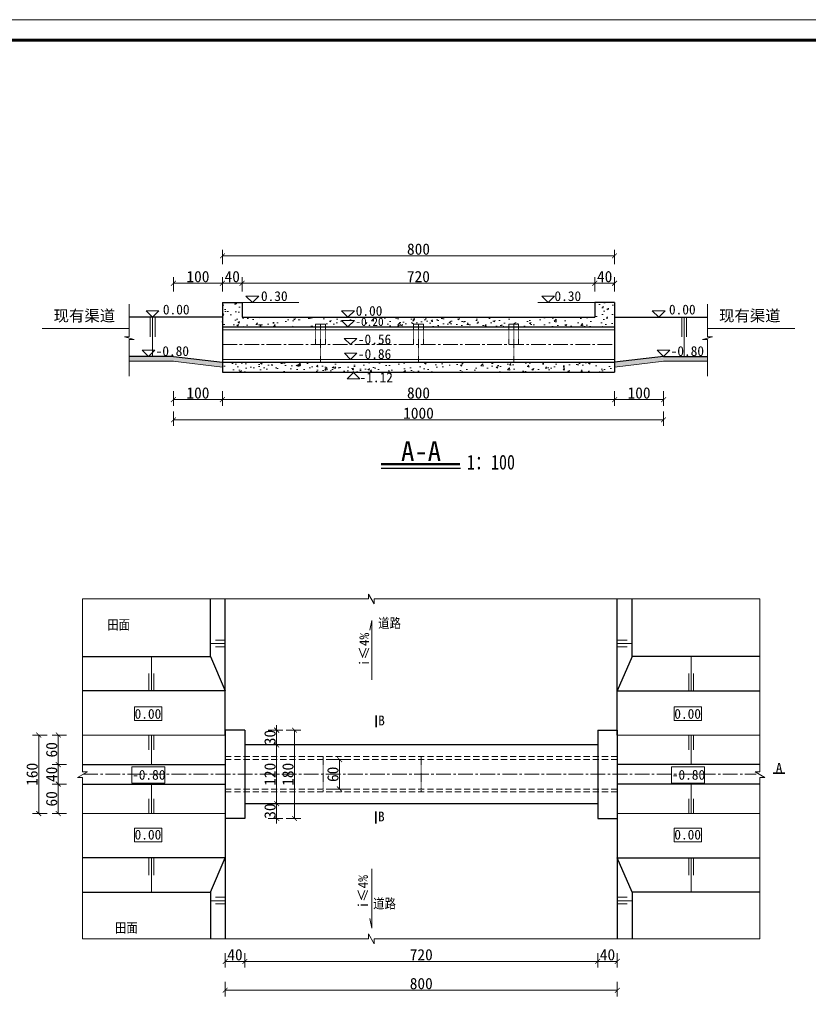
# Model space of a CAD drawing. Extents: x 36231 to 595326, y 3059 to 3871788.
# Tile 31 of 143: x 584240 to 584401, y 3864542 to 3864743. Entities that reach past the tile are written whole.
import ezdxf
from ezdxf.enums import TextEntityAlignment as Align

# ---------------------------------------------------------------- set-up
doc = ezdxf.new("R2010")
doc.units = 0
doc.header["$PDMODE"] = 32
doc.header["$PDSIZE"] = 0.2
doc.linetypes.add('CENTER2', pattern=[1.125, 0.75, -0.125, 0.125, -0.125])
doc.linetypes.add('HIDDEN', pattern=[0.375, 0.25, -0.125])
doc.layers.get('0').update_dxf_attribs({"linetype": 'CONTINUOUS'})
doc.layers.get('Defpoints').update_dxf_attribs({"linetype": 'CONTINUOUS'})
for name, color, linetype, lineweight in [('0.09标注线', 3, 'CONTINUOUS', 9), ('0.13填充', 8, 'CONTINUOUS', 9), ('0.13文字', 3, 'CONTINUOUS', 13), ('0.30粗蓝', 4, 'CONTINUOUS', 30), ('0.3黄粗', 2, 'CONTINUOUS', 30), ('图框１', 5, 'CONTINUOUS', 60), ('文字', 7, 'CONTINUOUS', 15), ('文字层', 7, 'CONTINUOUS', 15), ('粗线', 7, 'CONTINUOUS', 35), ('细实线', 3, 'CONTINUOUS', 20), ('细线', 7, 'CONTINUOUS', 15), ('虚线', 251, 'HIDDEN', 15)]:
    doc.layers.add(name, color=color, linetype=linetype, lineweight=lineweight)
doc.layers.add('尺寸线', color=3, linetype='CONTINUOUS')
doc.styles.add('-仿宋_GB2312', font='仿宋_GB2312_0.ttf')
doc.styles.add('HZTXT', font='仿宋_GB2312_0.ttf', dxfattribs={"width": 0.8, "height": 2.5})
doc.styles.get("Standard").update_dxf_attribs({"font": 'rs.shx', "bigfont": 'hztxt.shx'})
doc.dimstyles.get("Standard").update_dxf_attribs({"dimtxt": 0.18, "dimasz": 0.18, "dimexe": 0.18, "dimexo": 0.0625, "dimgap": 0.09, "dimtad": 0, "dimtih": 1, "dimtoh": 1, "dimdec": 0, "dimlfac": 2, "dimzin": 0, "dimdsep": 46, "dimtxsty": 'Standard', "dimcen": 0.09, "dimadec": 0, "dimazin": 0, "dimtfac": 1, "dimtdec": 0, "dimtofl": 0, "dimtmove": 0, "dimatfit": 3, "dimfxl": 1, "dimtolj": 1, "dimtzin": 0, "dimarcsym": 0})
doc.dimstyles.new('副本 (5) (2) STANDARD', dxfattribs={"dimtxt": 2.3, "dimasz": 1, "dimexe": 1.25, "dimexo": 1.5, "dimgap": 0.2, "dimtad": 1, "dimdec": 0, "dimlfac": 10, "dimzin": 0, "dimdsep": 46, "dimtxsty": '-仿宋_GB2312', "dimblk": 'ARCHTICK', "dimcen": 0.09, "dimadec": 0, "dimazin": 0, "dimtfac": 1, "dimtdec": 0, "dimtix": 1, "dimtmove": 2, "dimatfit": 3, "dimfxl": 1.7, "dimfxlon": 1, "dimtolj": 1, "dimtzin": 0, "dimlwd": 9, "dimlwe": 9, "dimarcsym": 0})
doc.dimstyles.new('工作室标准标注', dxfattribs={"dimtxt": 2.5, "dimasz": 1, "dimexe": 1.2, "dimexo": 1.5, "dimgap": 1, "dimtad": 1, "dimdec": 1, "dimzin": 0, "dimdsep": 46, "dimtxsty": 'HZTXT', "dimblk": 'ARCHTICK', "dimcen": 0.09, "dimadec": 0, "dimazin": 0, "dimtfac": 0.09, "dimtdec": 1, "dimtofl": 0, "dimtmove": 2, "dimatfit": 3, "dimldrblk": 'ARCHTICK', "dimfxl": 3, "dimfxlon": 1, "dimtolj": 1, "dimtzin": 0, "dimarcsym": 0})
pattern_1 = [(50, (573638.0127, 3867785.623), (3.6436934, -0.3187817), [0.381, -4.191]), (355, (573638.0127, 3867785.623), (-0.7048565, 3.8211329), [0.3048, -3.3528]), (100.451, (573638.3164, 3867785.5963), (2.93885, 3.5023338), [0.3238, -3.5618]), (46.1842, (573638.0127, 3867786.639), (5.4215808, -0.8408466), [0.5715, -6.2865]), (96.6356, (573638.4645, 3867786.569), (4.7480847, 4.948511), [0.4857, -5.3427]), (351.184, (573638.013, 3867786.639), (4.748092, 4.9485024), [0.4572, -5.0292]), (21, (573638.5207, 3867786.385), (3.0322976, -2.0453104), [0.381, -4.191]), (326, (573638.5207, 3867786.385), (1.2360406, 3.6837593), [0.3048, -3.3528]), (71.4514, (573638.7734, 3867786.2145), (4.2683298, 1.6384572), [0.3238, -3.5618]), (37.5, (573638.0127, 3867785.6229), (0.06177207, 1.69110078), [0, -3.31216, 0, -3.4036, 0, -3.3655]), (7.5, (573638.0127, 3867785.623), (1.33639325, 2.0036115), [0, -1.94056, 0, -3.23596, 0, -1.2827]), (327.5, (573636.8799, 3867785.6229), (2.7118119, -0.11457488), [0, -1.27, 0, -3.9624, 0, -5.2578]), (317.5, (573636.3719, 3867785.623), (2.96258363, 0.5085298), [0, -1.651, 0, -2.63144, 0, -3.7338])]

# ---------------------------------------------------------------- blocks, each defined once
blk = doc.blocks.new('eesz')
at = {"layer": '图框１', "color": 7, "const_width": 0.467}
blk.add_lwpolyline([(25244.5, -497.6), (25244.5, -1980.6), (27344.5, -1980.6), (27344.5, -497.6)], close=True, dxfattribs=at)
blk.add_lwpolyline([(25244.5, -497.6), (25244.5, -1980.6), (27344.5, -1980.6), (27344.5, -497.6)], close=True, dxfattribs=at)
at = {"layer": '图框１', "color": 5, "const_width": 0.467}
blk.add_lwpolyline([(25244.5, -497.6), (25244.5, -1980.6), (27344.5, -1980.6), (27344.5, -497.6)], close=True, dxfattribs=at)
at = {"layer": '图框１', "color": 7}
blk.add_lwpolyline([(25322.3, -518.3, 3.11, 3.11, 0), (27318.5, -518.3, 2.59, 2.59, 0), (27318.5, -1954.6, 2.59, 2.59, 0), (25322.3, -1954.6, 2.59, 2.59, 0)], format="xyseb", close=True, dxfattribs=at)
blk.add_lwpolyline([(25322.3, -518.3, 3.11, 3.11, 0), (27318.5, -518.3, 2.59, 2.59, 0), (27318.5, -1954.6, 2.59, 2.59, 0), (25322.3, -1954.6, 2.59, 2.59, 0)], format="xyseb", close=True, dxfattribs=at)
at = {"layer": '图框１', "color": 5}
blk.add_lwpolyline([(25322.3, -518.3, 3.11, 3.11, 0), (27318.5, -518.3, 2.59, 2.59, 0), (27318.5, -1954.6, 2.59, 2.59, 0), (25322.3, -1954.6, 2.59, 2.59, 0)], format="xyseb", close=True, dxfattribs=at)
blk = doc.blocks.new('_ARCHTICK')
at = {"color": 0, "linetype": 'ByBlock', "const_width": 0.15}
blk.add_lwpolyline([(-0.5, -0.5), (0.5, 0.5)], dxfattribs=at)
blk = doc.blocks.new('*D638')
at = {"layer": '0.13文字', "color": 0, "lineweight": 9}
for p, q in [((584249.18, 3864597.19), (584246.23, 3864597.19)), ((584247.48, 3864597.19), (584247.48, 3864591.19)), ((584249.18, 3864591.19), (584246.23, 3864591.19))]:
    blk.add_line(p, q, dxfattribs=at)
at = {"layer": 'Defpoints', "color": 0, "lineweight": 13}
for p in [(584252.42, 3864597.19), (584247.48, 3864591.19), (584252.42, 3864591.19)]:
    blk.add_point(p, dxfattribs=at)
at = {"layer": '0.13文字', "color": 0, "lineweight": 9}
for p, rotation in [((584247.48, 3864597.19), 90), ((584247.48, 3864591.19), 270)]:
    blk.add_blockref('_ARCHTICK', p, dxfattribs=dict(at, rotation=rotation))
at = {"layer": '0.13文字', "color": 0, "lineweight": 13, "insert": (584246.13, 3864594.19), "char_height": 2.3, "attachment_point": 5, "rotation": 90, "style": '-仿宋_GB2312'}
blk.add_mtext('\\A1;60', dxfattribs=at)
blk = doc.blocks.new('*D639')
at = {"layer": '0.13文字', "color": 0, "lineweight": 9}
for p, q in [((584249.18, 3864591.19), (584246.23, 3864591.19)), ((584247.48, 3864591.19), (584247.48, 3864587.19)), ((584249.18, 3864587.19), (584246.23, 3864587.19))]:
    blk.add_line(p, q, dxfattribs=at)
at = {"layer": 'Defpoints', "color": 0, "lineweight": 13}
for p in [(584252.42, 3864591.19), (584247.48, 3864587.19), (584252.42, 3864587.19)]:
    blk.add_point(p, dxfattribs=at)
at = {"layer": '0.13文字', "color": 0, "lineweight": 9}
for p, rotation in [((584247.48, 3864591.19), 90), ((584247.48, 3864587.19), 270)]:
    blk.add_blockref('_ARCHTICK', p, dxfattribs=dict(at, rotation=rotation))
at = {"layer": '0.13文字', "color": 0, "lineweight": 13, "insert": (584246.13, 3864589.19), "char_height": 2.3, "attachment_point": 5, "rotation": 90, "style": '-仿宋_GB2312'}
blk.add_mtext('\\A1;40', dxfattribs=at)
blk = doc.blocks.new('*D640')
at = {"layer": '0.13文字', "color": 0, "lineweight": 9}
for p, q in [((584249.18, 3864587.19), (584246.23, 3864587.19)), ((584247.48, 3864587.19), (584247.48, 3864581.19)), ((584249.18, 3864581.19), (584246.23, 3864581.19))]:
    blk.add_line(p, q, dxfattribs=at)
at = {"layer": 'Defpoints', "color": 0, "lineweight": 13}
for p in [(584252.42, 3864587.19), (584247.48, 3864581.19), (584252.42, 3864581.19)]:
    blk.add_point(p, dxfattribs=at)
at = {"layer": '0.13文字', "color": 0, "lineweight": 9}
for p, rotation in [((584247.48, 3864587.19), 90), ((584247.48, 3864581.19), 270)]:
    blk.add_blockref('_ARCHTICK', p, dxfattribs=dict(at, rotation=rotation))
at = {"layer": '0.13文字', "color": 0, "lineweight": 13, "insert": (584246.13, 3864584.19), "char_height": 2.3, "attachment_point": 5, "rotation": 90, "style": '-仿宋_GB2312'}
blk.add_mtext('\\A1;60', dxfattribs=at)
blk = doc.blocks.new('*D641')
at = {"layer": '0.13文字', "color": 0, "lineweight": 9}
for p, q in [((584245.19, 3864597.19), (584242.24, 3864597.19)), ((584243.49, 3864597.19), (584243.49, 3864581.19)), ((584245.19, 3864581.19), (584242.24, 3864581.19))]:
    blk.add_line(p, q, dxfattribs=at)
at = {"layer": 'Defpoints', "color": 0, "lineweight": 13}
for p in [(584252.42, 3864597.19), (584243.49, 3864581.19), (584252.42, 3864581.19)]:
    blk.add_point(p, dxfattribs=at)
at = {"layer": '0.13文字', "color": 0, "lineweight": 9}
for p, rotation in [((584243.49, 3864597.19), 90), ((584243.49, 3864581.19), 270)]:
    blk.add_blockref('_ARCHTICK', p, dxfattribs=dict(at, rotation=rotation))
at = {"layer": '0.13文字', "color": 0, "lineweight": 13, "insert": (584242.14, 3864589.19), "char_height": 2.3, "attachment_point": 5, "rotation": 90, "style": '-仿宋_GB2312'}
blk.add_mtext('\\A1;160', dxfattribs=at)
blk = doc.blocks.new('*D642')
at = {"layer": '0.13文字', "color": 0, "lineweight": 9}
for p, q in [((584303.16, 3864592.19), (584306.11, 3864592.19)), ((584304.86, 3864592.19), (584304.86, 3864586.19)), ((584303.16, 3864586.19), (584306.11, 3864586.19))]:
    blk.add_line(p, q, dxfattribs=at)
at = {"layer": 'Defpoints', "color": 0, "lineweight": 13}
for p in [(584301.53, 3864592.19), (584301.53, 3864586.19), (584304.86, 3864586.19)]:
    blk.add_point(p, dxfattribs=at)
at = {"layer": '0.13文字', "color": 0, "lineweight": 9}
for p, rotation in [((584304.86, 3864592.19), 90), ((584304.86, 3864586.19), 270)]:
    blk.add_blockref('_ARCHTICK', p, dxfattribs=dict(at, rotation=rotation))
at = {"layer": '0.13文字', "color": 0, "lineweight": 13, "insert": (584303.51, 3864589.19), "char_height": 2.3, "attachment_point": 5, "rotation": 90, "style": '-仿宋_GB2312'}
blk.add_mtext('\\A1;60', dxfattribs=at)
blk = doc.blocks.new('*D644')
at = {"layer": '0.13文字', "color": 0, "lineweight": 9}
for p, q in [((584292.03, 3864598.19), (584292.03, 3864599.19)), ((584290.33, 3864598.19), (584293.28, 3864598.19)), ((584292.03, 3864598.19), (584292.03, 3864595.19)), ((584290.33, 3864595.19), (584293.28, 3864595.19)), ((584292.03, 3864595.19), (584292.03, 3864594.19))]:
    blk.add_line(p, q, dxfattribs=at)
at = {"layer": 'Defpoints', "color": 0, "lineweight": 13}
for p in [(584285.53, 3864598.19), (584285.53, 3864595.19), (584292.03, 3864595.19)]:
    blk.add_point(p, dxfattribs=at)
at = {"layer": '0.13文字', "color": 0, "lineweight": 9}
for p, rotation in [((584292.03, 3864598.19), 270), ((584292.03, 3864595.19), 90)]:
    blk.add_blockref('_ARCHTICK', p, dxfattribs=dict(at, rotation=rotation))
at = {"layer": '0.13文字', "color": 0, "lineweight": 13, "insert": (584290.68, 3864596.69), "char_height": 2.3, "attachment_point": 5, "rotation": 90, "style": '-仿宋_GB2312'}
blk.add_mtext('\\A1;30', dxfattribs=at)
blk = doc.blocks.new('*D645')
at = {"layer": '0.13文字', "color": 0, "lineweight": 9}
for p, q in [((584290.33, 3864595.19), (584293.28, 3864595.19)), ((584292.03, 3864595.19), (584292.03, 3864583.19)), ((584290.33, 3864583.19), (584293.28, 3864583.19))]:
    blk.add_line(p, q, dxfattribs=at)
at = {"layer": 'Defpoints', "color": 0, "lineweight": 13}
for p in [(584285.53, 3864595.19), (584281.53, 3864583.19), (584292.03, 3864583.19)]:
    blk.add_point(p, dxfattribs=at)
at = {"layer": '0.13文字', "color": 0, "lineweight": 9}
for p, rotation in [((584292.03, 3864595.19), 90), ((584292.03, 3864583.19), 270)]:
    blk.add_blockref('_ARCHTICK', p, dxfattribs=dict(at, rotation=rotation))
at = {"layer": '0.13文字', "color": 0, "lineweight": 13, "insert": (584290.68, 3864589.19), "char_height": 2.3, "attachment_point": 5, "rotation": 90, "style": '-仿宋_GB2312'}
blk.add_mtext('\\A1;120', dxfattribs=at)
blk = doc.blocks.new('*D646')
at = {"layer": '0.13文字', "color": 0, "lineweight": 9}
for p, q in [((584292.03, 3864583.19), (584292.03, 3864584.19)), ((584290.33, 3864583.19), (584293.28, 3864583.19)), ((584292.03, 3864583.19), (584292.03, 3864580.19)), ((584290.33, 3864580.19), (584293.28, 3864580.19)), ((584292.03, 3864580.19), (584292.03, 3864579.19))]:
    blk.add_line(p, q, dxfattribs=at)
at = {"layer": 'Defpoints', "color": 0, "lineweight": 13}
for p in [(584281.53, 3864583.19), (584281.53, 3864580.19), (584292.03, 3864580.19)]:
    blk.add_point(p, dxfattribs=at)
at = {"layer": '0.13文字', "color": 0, "lineweight": 9}
for p, rotation in [((584292.03, 3864583.19), 270), ((584292.03, 3864580.19), 90)]:
    blk.add_blockref('_ARCHTICK', p, dxfattribs=dict(at, rotation=rotation))
at = {"layer": '0.13文字', "color": 0, "lineweight": 13, "insert": (584290.68, 3864581.69), "char_height": 2.3, "attachment_point": 5, "rotation": 90, "style": '-仿宋_GB2312'}
blk.add_mtext('\\A1;30', dxfattribs=at)
blk = doc.blocks.new('*D629')
at = {"layer": '0.13文字', "color": 0, "lineweight": 9}
for p, q in [((584293.99, 3864598.19), (584296.94, 3864598.19)), ((584295.69, 3864598.19), (584295.69, 3864580.19)), ((584293.99, 3864580.19), (584296.94, 3864580.19))]:
    blk.add_line(p, q, dxfattribs=at)
at = {"layer": 'Defpoints', "color": 0, "lineweight": 13}
for p in [(584285.53, 3864598.19), (584285.53, 3864580.19), (584295.69, 3864580.19)]:
    blk.add_point(p, dxfattribs=at)
at = {"layer": '0.13文字', "color": 0, "lineweight": 9}
for p, rotation in [((584295.69, 3864598.19), 90), ((584295.69, 3864580.19), 270)]:
    blk.add_blockref('_ARCHTICK', p, dxfattribs=dict(at, rotation=rotation))
at = {"layer": '0.13文字', "color": 0, "lineweight": 13, "insert": (584294.34, 3864589.19), "char_height": 2.3, "attachment_point": 5, "rotation": 90, "style": '-仿宋_GB2312'}
blk.add_mtext('\\A1;180', dxfattribs=at)
blk = doc.blocks.new('*D1596')
at = {"layer": '0.13文字', "color": 0, "lineweight": 9}
for p, q in [((584360.97, 3864667.27), (584360.97, 3864664.32)), ((584370.97, 3864667.27), (584370.97, 3864664.32)), ((584370.97, 3864665.57), (584360.97, 3864665.57))]:
    blk.add_line(p, q, dxfattribs=at)
at = {"layer": 'Defpoints', "color": 0, "lineweight": 13}
for p in [(584360.97, 3864673.18), (584370.97, 3864674.38), (584360.97, 3864665.57)]:
    blk.add_point(p, dxfattribs=at)
at = {"layer": '0.13文字', "color": 0, "lineweight": 9, "rotation": 180}
blk.add_blockref('_ARCHTICK', (584360.97, 3864665.57), dxfattribs=at)
at = {"layer": '0.13文字', "color": 0, "lineweight": 9}
blk.add_blockref('_ARCHTICK', (584370.97, 3864665.57), dxfattribs=at)
at = {"layer": '0.13文字', "color": 0, "lineweight": 13, "insert": (584365.97, 3864666.92), "char_height": 2.3, "attachment_point": 5, "style": '-仿宋_GB2312'}
blk.add_mtext('\\A1;100', dxfattribs=at)
blk = doc.blocks.new('*D1750')
at = {"layer": 'Defpoints', "color": 0, "lineweight": 13}
for p in [(36259.39, 3864669.94), (36234.64, 3864657.3), (585837.18, 3864657.3)]:
    blk.add_point(p, dxfattribs=at)
at = {"layer": '细实线', "color": 0, "lineweight": -2}
for p, q in [((36237.64, 3864669.94), (36233.44, 3864669.94)), ((36234.64, 3864669.94), (36234.64, 3864657.3)), ((36237.64, 3864657.3), (36233.44, 3864657.3))]:
    blk.add_line(p, q, dxfattribs=at)
for p, rotation in [((36234.64, 3864669.94), 90), ((36234.64, 3864657.3), 270)]:
    blk.add_blockref('_ARCHTICK', p, dxfattribs=dict(at, rotation=rotation))
at = {"layer": '细实线', "color": 0, "lineweight": 9, "insert": (36232.39, 3864663.62), "char_height": 2.5, "attachment_point": 5, "rotation": 90, "style": 'HZTXT'}
blk.add_mtext('\\A1;20', dxfattribs=at)

msp = doc.modelspace()

# ---------------------------------------------------------------- hatches: boundary and pattern name
at = {"layer": '0.09标注线', "lineweight": 13}
h = msp.add_hatch(dxfattribs=at)
h.set_pattern_fill('AR-CONC', color=256, scale=0.02, style=0)
h.set_pattern_definition(pattern_1)
h.paths.add_polyline_path([(584339.4, 3864680.38), (584339.4, 3864680.93), (584341.4, 3864680.93), (584341.4, 3864680.38), (584360.97, 3864680.38), (584360.97, 3864685.38), (584356.97, 3864685.38), (584356.97, 3864682.38), (584306.58, 3864682.38), (584306.58, 3864682.38), (584306.58, 3864682.38), (584284.97, 3864682.38), (584284.97, 3864685.38), (584280.97, 3864685.38), (584280.97, 3864680.38), (584299.97, 3864680.38), (584299.97, 3864680.93), (584301.97, 3864680.93), (584301.97, 3864680.38), (584306.58, 3864680.38), (584305.28, 3864681.68), (584307.88, 3864681.68), (584306.58, 3864680.38), (584319.97, 3864680.38), (584319.97, 3864680.93), (584321.97, 3864680.93), (584321.97, 3864680.38)])
h = msp.add_hatch(dxfattribs=at)
h.set_pattern_fill('AR-CONC', color=256, scale=0.02, style=0)
h.set_pattern_definition(pattern_1)
h.paths.add_polyline_path([(584270.97, 3864674.38), (584261.96, 3864674.38), (584261.96, 3864673.38), (584270.91, 3864673.38), (584280.97, 3864672.17), (584280.97, 3864673.18)])
h.paths.add_polyline_path([(584370.99, 3864673.38), (584379.94, 3864673.38), (584379.94, 3864674.38), (584370.93, 3864674.38), (584360.97, 3864673.18), (584360.97, 3864672.18)])
h = msp.add_hatch(dxfattribs=at)
h.set_pattern_fill('AR-CONC', color=256, scale=0.02, style=0)
h.set_pattern_definition(pattern_1)
h.paths.add_polyline_path([(584300.97, 3864673.18), (584280.97, 3864673.18), (584280.97, 3864671.18), (584300.97, 3864671.18)])
h = msp.add_hatch(dxfattribs=at)
h.set_pattern_fill('AR-CONC', color=256, scale=0.02, style=0)
h.set_pattern_definition(pattern_1)
h.paths.add_polyline_path([(584320.97, 3864673.18), (584300.97, 3864673.18), (584300.97, 3864671.18), (584320.97, 3864671.18)])
h = msp.add_hatch(dxfattribs=at)
h.set_pattern_fill('AR-CONC', color=256, scale=0.02, style=0)
h.set_pattern_definition(pattern_1)
h.paths.add_polyline_path([(584340.97, 3864673.18), (584320.97, 3864673.18), (584320.97, 3864671.18), (584340.97, 3864671.18)])
h = msp.add_hatch(dxfattribs=at)
h.set_pattern_fill('AR-CONC', color=256, scale=0.02, style=0)
h.set_pattern_definition(pattern_1)
h.paths.add_polyline_path([(584360.97, 3864671.18), (584360.97, 3864673.1), (584341.31, 3864673.1), (584341.31, 3864671.18)])

# ---------------------------------------------------------------- linework, layer by layer
at = {"color": 0, "lineweight": 13}
for p, q in [((584244.17, 3864680.05), (584261.96, 3864680.05)), ((584379.94, 3864680.05), (584397.74, 3864680.05))]:
    msp.add_line(p, q, dxfattribs=at)
at = {"color": 7}
msp.add_line((584329.57, 3864651.51), (584313.34, 3864651.51), dxfattribs=at)
for p, q in [((584278.53, 3864613.23), (584278.53, 3864624.94)), ((584281.53, 3864597.19), (584281.53, 3864624.94)), ((584361.53, 3864597.19), (584361.53, 3864624.94)), ((584364.53, 3864613.23), (584364.53, 3864624.94)), ((584252.42, 3864613.23), (584278.53, 3864613.23)), ((584278.53, 3864613.23), (584281.53, 3864606.19)), ((584364.53, 3864613.23), (584361.53, 3864606.19)), ((584390.64, 3864613.23), (584364.53, 3864613.23)), ((584281.53, 3864606.19), (584252.42, 3864606.19)), ((584361.53, 3864606.19), (584390.64, 3864606.19)), ((584281.53, 3864581.19), (584281.53, 3864555.66)), ((584361.53, 3864581.19), (584361.53, 3864555.66)), ((584281.53, 3864572.19), (584252.42, 3864572.19)), ((584278.53, 3864565.15), (584281.53, 3864572.19)), ((584364.53, 3864565.15), (584361.53, 3864572.19)), ((584361.53, 3864572.19), (584390.64, 3864572.19)), ((584252.42, 3864565.15), (584278.53, 3864565.15)), ((584278.53, 3864565.15), (584278.53, 3864555.66)), ((584364.53, 3864565.15), (584364.53, 3864555.66)), ((584390.64, 3864565.15), (584364.53, 3864565.15))]:
    msp.add_line(p, q)
at = {"color": 7, "const_width": 0.461}
msp.add_lwpolyline([(584329.45, 3864652.41), (584313.34, 3864652.41)], dxfattribs=at)
at = {"layer": '0.09标注线', "color": 7}
for p, q in [((584284.97, 3864685.38), (584296.57, 3864685.38)), ((584345.33, 3864685.38), (584356.93, 3864685.38)), ((584301.97, 3864680.93), (584299.97, 3864680.93)), ((584321.97, 3864680.93), (584319.97, 3864680.93)), ((584341.4, 3864680.93), (584339.4, 3864680.93)), ((584280.97, 3864679.78), (584360.97, 3864679.78)), ((584305.83, 3864678.06), (584307.12, 3864676.78)), ((584308.4, 3864678.06), (584305.83, 3864678.06)), ((584307.12, 3864676.78), (584308.4, 3864678.06)), ((584264.58, 3864675.66), (584265.86, 3864674.38)), ((584267.15, 3864675.66), (584264.58, 3864675.66)), ((584265.86, 3864674.38), (584267.15, 3864675.66)), ((584305.84, 3864675.06), (584307.13, 3864673.78)), ((584308.41, 3864675.06), (584305.84, 3864675.06)), ((584307.13, 3864673.78), (584308.41, 3864675.06)), ((584369.65, 3864675.66), (584370.93, 3864674.38)), ((584372.22, 3864675.66), (584369.65, 3864675.66)), ((584370.93, 3864674.38), (584372.22, 3864675.66)), ((584280.97, 3864673.78), (584360.97, 3864673.78)), ((584280.97, 3864673.18), (584340.97, 3864673.18))]:
    msp.add_line(p, q, dxfattribs=at)
at = {"layer": '0.09标注线'}
for p, q in [((584252.42, 3864624.94), (584252.42, 3864589.67)), ((584252.42, 3864624.94), (584310.75, 3864624.94)), ((584310.75, 3864624.94), (584310.75, 3864625.94)), ((584311.9, 3864623.94), (584310.75, 3864625.94)), ((584390.64, 3864624.94), (584311.9, 3864624.94)), ((584311.9, 3864624.94), (584311.9, 3864623.94)), ((584390.64, 3864624.94), (584390.64, 3864589.67)), ((584253.42, 3864589.67), (584251.42, 3864588.51)), ((584252.42, 3864588.51), (584251.42, 3864588.51)), ((584252.42, 3864589.67), (584253.42, 3864589.67)), ((584252.42, 3864555.66), (584252.42, 3864588.51)), ((584390.64, 3864589.67), (584389.64, 3864589.67)), ((584389.64, 3864589.67), (584391.64, 3864588.51)), ((584390.64, 3864588.51), (584391.64, 3864588.51)), ((584390.64, 3864555.66), (584390.64, 3864588.51)), ((584310.75, 3864555.66), (584310.75, 3864556.66)), ((584311.9, 3864554.66), (584310.75, 3864556.66)), ((584252.42, 3864555.66), (584310.75, 3864555.66)), ((584390.64, 3864555.66), (584311.9, 3864555.66)), ((584311.9, 3864555.66), (584311.9, 3864554.66))]:
    msp.add_line(p, q, dxfattribs=at)
at = {"layer": '0.13填充', "color": 0, "lineweight": 13}
for p, q in [((584252.42, 3864597.19), (584281.53, 3864597.19)), ((584390.64, 3864597.19), (584361.53, 3864597.19)), ((584252.42, 3864581.19), (584281.53, 3864581.19)), ((584390.64, 3864581.19), (584361.53, 3864581.19))]:
    msp.add_line(p, q, dxfattribs=at)
at = {"layer": '0.13文字', "lineweight": 13}
for p, q in [((590756.67, 3864742.98), (583564.28, 3864742.98)), ((584270.97, 3864673.38), (584261.96, 3864673.38)), ((584270.85, 3864673.39), (584280.97, 3864672.17)), ((584371.05, 3864673.39), (584360.93, 3864672.17)), ((584370.93, 3864673.38), (584379.94, 3864673.38))]:
    msp.add_line(p, q, dxfattribs=at)
at = {"layer": '0.13文字', "color": 7, "linetype": 'Continuous', "lineweight": 13}
for p, q in [((584311.43, 3864620.54), (584311.02, 3864618.57)), ((584311.43, 3864608.47), (584311.43, 3864620.54)), ((584311.43, 3864569.91), (584311.43, 3864557.84)), ((584311.43, 3864557.84), (584311.02, 3864559.8))]:
    msp.add_line(p, q, dxfattribs=at)
at = {"layer": '0.30粗蓝', "color": 7, "ltscale": 80}
for p, q in [((584280.97, 3864685.38), (584280.97, 3864671.18)), ((584284.97, 3864685.38), (584284.97, 3864682.38)), ((584356.97, 3864685.38), (584356.97, 3864682.38)), ((584360.97, 3864685.38), (584360.97, 3864671.18)), ((584280.97, 3864682.38), (584261.96, 3864682.38)), ((584284.97, 3864682.38), (584356.97, 3864682.38)), ((584360.93, 3864682.38), (584379.94, 3864682.38)), ((584360.97, 3864682.38), (584379.94, 3864682.38)), ((584280.97, 3864680.38), (584360.97, 3864680.38)), ((584270.97, 3864674.38), (584261.96, 3864674.38)), ((584270.97, 3864674.38), (584280.97, 3864673.18)), ((584280.97, 3864673.18), (584360.97, 3864673.18)), ((584370.93, 3864674.38), (584360.93, 3864673.18)), ((584370.93, 3864674.38), (584379.94, 3864674.38)), ((584280.97, 3864671.18), (584360.97, 3864671.18)), ((584281.53, 3864598.19), (584281.53, 3864580.19)), ((584285.53, 3864598.19), (584281.53, 3864598.19)), ((584285.53, 3864598.19), (584285.53, 3864580.19)), ((584357.53, 3864598.19), (584361.53, 3864598.19)), ((584357.53, 3864598.19), (584357.53, 3864580.19)), ((584361.53, 3864598.19), (584361.53, 3864580.19)), ((584357.53, 3864595.19), (584285.53, 3864595.19)), ((584252.42, 3864591.19), (584281.53, 3864591.19)), ((584390.64, 3864591.19), (584361.53, 3864591.19)), ((584252.42, 3864587.19), (584281.53, 3864587.19)), ((584390.64, 3864587.19), (584361.53, 3864587.19)), ((584357.53, 3864583.19), (584285.53, 3864583.19)), ((584285.53, 3864580.19), (584281.53, 3864580.19)), ((584357.53, 3864580.19), (584361.53, 3864580.19))]:
    msp.add_line(p, q, dxfattribs=at)
at = {"layer": '0.3黄粗', "color": 7}
for p, q in [((584280.97, 3864685.38), (584284.97, 3864685.38)), ((584360.97, 3864685.38), (584356.97, 3864685.38))]:
    msp.add_line(p, q, dxfattribs=at)
at = {"layer": '粗线', "color": 7}
for p, q in [((584312.31, 3864601.21), (584312.31, 3864598.77)), ((584393.3, 3864589.39), (584395.74, 3864589.39)), ((584312.28, 3864581.62), (584312.28, 3864579.19))]:
    msp.add_line(p, q, dxfattribs=at)
at = {"layer": '细实线', "color": 6, "linetype": 'CENTER2', "lineweight": 13, "ltscale": 4}
for p, q in [((584280.97, 3864676.78), (584360.97, 3864676.78)), ((584252.58, 3864589.19), (584389.88, 3864589.19))]:
    msp.add_line(p, q, dxfattribs=at)
at = {"layer": '细线', "color": 7, "lineweight": 9}
for p, q in [((584261.96, 3864685.01), (584261.96, 3864679.38)), ((584379.94, 3864685.01), (584379.94, 3864679.38)), ((584266.22, 3864682.38), (584266.22, 3864678.38)), ((584266.72, 3864682.38), (584266.72, 3864674.38)), ((584267.22, 3864682.38), (584267.22, 3864678.38)), ((584374.68, 3864682.38), (584374.68, 3864678.38)), ((584375.18, 3864682.38), (584375.18, 3864674.38)), ((584375.68, 3864682.38), (584375.68, 3864678.38)), ((584261.96, 3864680.05), (584261.96, 3864678.38)), ((584379.94, 3864680.05), (584379.94, 3864678.38)), ((584260.96, 3864678.38), (584261.96, 3864678.38)), ((584262.97, 3864677.82), (584260.96, 3864678.38)), ((584261.96, 3864677.82), (584261.96, 3864670.37)), ((584261.96, 3864677.82), (584262.97, 3864677.82)), ((584378.94, 3864677.82), (584380.94, 3864678.38)), ((584379.94, 3864677.82), (584378.94, 3864677.82)), ((584380.94, 3864678.38), (584379.94, 3864678.38)), ((584379.94, 3864677.82), (584379.94, 3864670.37)), ((584281.53, 3864616.57), (584279.53, 3864616.57)), ((584361.53, 3864616.57), (584363.53, 3864616.57)), ((584281.53, 3864615.84), (584278.53, 3864615.84)), ((584281.53, 3864615.18), (584279.53, 3864615.18)), ((584361.53, 3864615.84), (584364.53, 3864615.84)), ((584361.53, 3864615.18), (584363.53, 3864615.18)), ((584266.47, 3864606.19), (584266.47, 3864613.23)), ((584376.59, 3864606.19), (584376.59, 3864613.23)), ((584265.97, 3864606.19), (584265.97, 3864609.76)), ((584266.97, 3864606.19), (584266.97, 3864609.76)), ((584376.09, 3864606.19), (584376.09, 3864609.76)), ((584377.09, 3864606.19), (584377.09, 3864609.76)), ((584265.97, 3864597.19), (584265.97, 3864594.19)), ((584266.47, 3864597.19), (584266.47, 3864591.19)), ((584266.97, 3864597.19), (584266.97, 3864594.19)), ((584376.09, 3864597.19), (584376.09, 3864594.19)), ((584376.59, 3864597.19), (584376.59, 3864591.19)), ((584377.09, 3864597.19), (584377.09, 3864594.19)), ((584266.47, 3864581.19), (584266.47, 3864587.19)), ((584376.59, 3864581.19), (584376.59, 3864587.19)), ((584265.97, 3864581.19), (584265.97, 3864584.19)), ((584266.97, 3864581.19), (584266.97, 3864584.19)), ((584376.09, 3864581.19), (584376.09, 3864584.19)), ((584377.09, 3864581.19), (584377.09, 3864584.19)), ((584265.97, 3864572.19), (584265.97, 3864568.61)), ((584266.47, 3864572.19), (584266.47, 3864565.15)), ((584266.97, 3864572.19), (584266.97, 3864568.61)), ((584376.09, 3864572.19), (584376.09, 3864568.61)), ((584376.59, 3864572.19), (584376.59, 3864565.15)), ((584377.09, 3864572.19), (584377.09, 3864568.61)), ((584281.53, 3864564.15), (584279.53, 3864564.15)), ((584361.53, 3864564.15), (584363.53, 3864564.15)), ((584281.53, 3864563.42), (584278.53, 3864563.42)), ((584281.53, 3864562.77), (584279.53, 3864562.77)), ((584361.53, 3864563.42), (584364.53, 3864563.42)), ((584361.53, 3864562.77), (584363.53, 3864562.77))]:
    msp.add_line(p, q, dxfattribs=at)
at = {"layer": '细线', "color": 7}
for points in [[(584287.07, 3864685.38), (584285.77, 3864686.68), (584288.37, 3864686.68)], [(584347.44, 3864685.38), (584346.14, 3864686.68), (584348.74, 3864686.68)], [(584266.72, 3864682.38), (584265.42, 3864683.68), (584268.02, 3864683.68)], [(584306.58, 3864682.38), (584305.28, 3864683.68), (584307.88, 3864683.68)], [(584369.97, 3864682.38), (584368.67, 3864683.68), (584371.27, 3864683.68)], [(584306.58, 3864680.38), (584305.28, 3864681.68), (584307.88, 3864681.68)], [(584307.72, 3864671.08), (584306.42, 3864669.78), (584309.02, 3864669.78)], [(584268.6, 3864602.94), (584263, 3864602.94), (584263, 3864600.14), (584268.6, 3864600.14)], [(584378.71, 3864602.94), (584373.11, 3864602.94), (584373.11, 3864600.14), (584378.71, 3864600.14)], [(584262.47, 3864590.73), (584269.19, 3864590.73), (584269.19, 3864587.37), (584262.47, 3864587.37)], [(584372.59, 3864590.73), (584379.31, 3864590.73), (584379.31, 3864587.37), (584372.59, 3864587.37)], [(584268.6, 3864575.44), (584263, 3864575.44), (584263, 3864578.24), (584268.6, 3864578.24)], [(584378.71, 3864575.44), (584373.11, 3864575.44), (584373.11, 3864578.24), (584378.71, 3864578.24)]]:
    msp.add_lwpolyline(points, close=True, dxfattribs=at)
at = {"layer": '虚线', "color": 7, "ltscale": 0.1}
for p, q in [((584299.97, 3864680.93), (584299.97, 3864676.78)), ((584300.97, 3864680.93), (584300.97, 3864673.18)), ((584301.97, 3864680.93), (584301.97, 3864676.78)), ((584319.97, 3864680.93), (584319.97, 3864676.78)), ((584320.97, 3864680.93), (584320.97, 3864673.18)), ((584321.97, 3864680.93), (584321.97, 3864676.78)), ((584339.4, 3864680.93), (584339.4, 3864676.78)), ((584340.4, 3864680.93), (584340.4, 3864673.18)), ((584341.4, 3864680.93), (584341.4, 3864676.78)), ((584301.53, 3864592.79), (584301.53, 3864585.59)), ((584321.53, 3864592.79), (584321.53, 3864585.59))]:
    msp.add_line(p, q, dxfattribs=at)
at = {"layer": '虚线', "color": 7, "lineweight": 15, "ltscale": 5}
for p, q in [((584361.53, 3864592.79), (584281.53, 3864592.79)), ((584361.53, 3864592.19), (584281.53, 3864592.19)), ((584361.53, 3864586.19), (584281.53, 3864586.19)), ((584361.53, 3864585.59), (584281.53, 3864585.59))]:
    msp.add_line(p, q, dxfattribs=at)

# ---------------------------------------------------------------- block references
at = {"layer": '文字层', "color": 1, "xscale": 0.1999999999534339, "yscale": 0.2000000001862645, "zscale": 0.2}
msp.add_blockref('eesz', (579113.71, 3864842.5), dxfattribs=at)

# ---------------------------------------------------------------- texts
at = {"color": 7, "style": '-仿宋_GB2312'}
msp.add_text('A-A', height=4, dxfattribs=at).set_placement((584321.49, 3864655.09), align=Align.MIDDLE)
at = {"color": 7, "style": '-仿宋_GB2312', "width": 0.8}
msp.add_text('1：100', height=3, dxfattribs=at).set_placement((584335.75, 3864652.8), align=Align.MIDDLE)
at = {"color": 0, "lineweight": 13, "char_height": 2.3, "width": 41.0229, "attachment_point": 1}
for insert in [(584246.52, 3864683.83), (584382.29, 3864683.83)]:
    msp.add_mtext('{\\fFangSong_GB2312|b0|i0|c134|p49;现有渠道}', dxfattribs=dict(at, insert=insert))
at = {"layer": '0.09标注线', "color": 7, "char_height": 2, "width": 18.528, "style": '-仿宋_GB2312'}
for s, insert, attachment_point in [('0.30', (584294.27, 3864687.67), 3), ('0.30', (584354.15, 3864687.67), 3), ('-0.56', (584315.4, 3864678.87), 3), ('-0.80', (584274.15, 3864676.47), 3), ('-0.80', (584379.22, 3864676.47), 3), ('-0.86', (584315.41, 3864675.87), 3), ('-1.12', (584315.75, 3864669.08), 9)]:
    msp.add_mtext(s, dxfattribs=dict(at, insert=insert, attachment_point=attachment_point))
at = {"layer": '0.09标注线', "color": 7, "char_height": 2, "width": 13.5272, "rotation": 90, "style": '-仿宋_GB2312'}
for insert, attachment_point in [((584308.89, 3864618.03), 3), ((584308.64, 3864561.85), 1)]:
    msp.add_mtext('i≤4%', dxfattribs=dict(at, insert=insert, attachment_point=attachment_point))
at = {"layer": '尺寸线', "color": 7, "lineweight": 9, "style": '-仿宋_GB2312', "width": 0.85}
for s, p in [('田面', (584262.11, 3864618.7)), ('道路', (584317.37, 3864619.01)), ('道路', (584316.36, 3864561.84)), ('田面', (584263.68, 3864556.89))]:
    msp.add_text(s, height=2, dxfattribs=at).set_placement(p, align=Align.RIGHT)
at = {"layer": '文字', "color": 7, "style": '-仿宋_GB2312'}
for s, insert, char_height, width, attachment_point in [('0.00', (584268.82, 3864684.94), 2, 3.9714, 1), ('0.00', (584308.16, 3864684.66), 2, 3.9714, 1), ('0.00', (584372.07, 3864684.94), 2, 3.9714, 1), ('-0.20', (584308.08, 3864682.29), 1.7, 3.9714, 1), ('0.00', (584265.77, 3864601.5), 2, 4, 5), ('0.00', (584375.88, 3864601.5), 2, 4, 5), ('B', (584312.74, 3864601.17), 2, 15.4731, 1), ('-0.80', (584265.94, 3864589.07), 2, 4, 5), ('-0.80', (584376.05, 3864589.07), 2, 4, 5), ('A', (584393.86, 3864591.51), 2, 15.4731, 1), ('B', (584312.7, 3864581.58), 2, 15.4731, 1), ('0.00', (584265.77, 3864576.88), 2, 4, 5), ('0.00', (584375.88, 3864576.88), 2, 4, 5)]:
    msp.add_mtext(s, dxfattribs=dict(at, insert=insert, char_height=char_height, width=width, attachment_point=attachment_point))

# ---------------------------------------------------------------- dimensions: what is measured, and where the dimension line sits
at = {"layer": '0.09标注线', "lineweight": 13}
msp.add_linear_dim(base=(584361.53, 3864545.17), p1=(584281.53, 3864580.19), p2=(584361.53, 3864580.13), dimstyle='副本 (5) (2) STANDARD', dxfattribs=at).render()
at = {"layer": '0.13文字', "lineweight": 13}
for base, p1, p2, override in [((584360.97, 3864694.89), (584280.97, 3864685.38), (584360.97, 3864685.38), {"dimtxt": 2.3, "dimasz": 1, "dimexe": 1.25, "dimexo": 1.5, "dimgap": 0.2, "dimtad": 1, "dimtih": 0, "dimtoh": 0, "dimlfac": 10, "dimtxsty": '-仿宋_GB2312', "dimblk": 'ARCHTICK', "dimtix": 1, "dimtofl": 1, "dimtmove": 2, "dimfxl": 1.7, "dimfxlon": 1, "dimlwd": 9, "dimlwe": 9}), ((584280.97, 3864689.29), (584270.97, 3864674.38), (584280.97, 3864685.38), {"dimtxt": 2.3, "dimasz": 1, "dimexe": 1.25, "dimexo": 1.5, "dimgap": 0.2, "dimtad": 1, "dimtih": 0, "dimtoh": 0, "dimlfac": 10, "dimtxsty": '-仿宋_GB2312', "dimblk": 'ARCHTICK', "dimtix": 1, "dimtofl": 1, "dimtmove": 2, "dimfxl": 1.7, "dimfxlon": 1, "dimlwd": 9, "dimlwe": 9}), ((584284.97, 3864689.29), (584280.97, 3864685.38), (584284.97, 3864685.38), {"dimtxt": 2.3, "dimasz": 1, "dimexe": 1.25, "dimexo": 1.5, "dimgap": 0.2, "dimtad": 1, "dimtih": 0, "dimtoh": 0, "dimdec": 0, "dimlfac": 10, "dimtxsty": '-仿宋_GB2312', "dimblk": 'ARCHTICK', "dimtdec": 0, "dimtix": 1, "dimtofl": 1, "dimtmove": 2, "dimfxl": 1.7, "dimfxlon": 1, "dimlwd": 9, "dimlwe": 9}), ((584356.93, 3864689.29), (584284.97, 3864685.38), (584356.93, 3864685.38), {"dimtxt": 2.3, "dimasz": 1, "dimexe": 1.25, "dimexo": 1.5, "dimgap": 0.2, "dimtad": 1, "dimtih": 0, "dimtoh": 0, "dimlfac": 10, "dimtxsty": '-仿宋_GB2312', "dimblk": 'ARCHTICK', "dimtix": 1, "dimtofl": 1, "dimtmove": 2, "dimfxl": 1.7, "dimfxlon": 1, "dimlwd": 9, "dimlwe": 9}), ((584360.97, 3864689.29), (584356.93, 3864685.38), (584360.97, 3864685.38), {"dimtxt": 2.3, "dimasz": 1, "dimexe": 1.25, "dimexo": 1.5, "dimgap": 0.2, "dimtad": 1, "dimtih": 0, "dimtoh": 0, "dimlfac": 10, "dimtxsty": '-仿宋_GB2312', "dimblk": 'ARCHTICK', "dimtix": 1, "dimtofl": 1, "dimtmove": 2, "dimfxl": 1.7, "dimfxlon": 1, "dimlwd": 9, "dimlwe": 9}), ((584280.97, 3864665.57), (584270.97, 3864674.38), (584280.97, 3864673.18), {"dimtxt": 2.3, "dimasz": 1, "dimexe": 1.25, "dimexo": 1.5, "dimgap": 0.2, "dimtad": 1, "dimtih": 0, "dimtoh": 0, "dimlfac": 10, "dimtxsty": '-仿宋_GB2312', "dimblk": 'ARCHTICK', "dimtix": 1, "dimtofl": 1, "dimtmove": 2, "dimfxl": 1.7, "dimfxlon": 1, "dimlwd": 9, "dimlwe": 9}), ((584370.97, 3864661.45), (584270.97, 3864674.38), (584370.97, 3864674.38), {"dimtxt": 2.3, "dimasz": 1, "dimexe": 1.25, "dimexo": 1.5, "dimgap": 0.2, "dimtad": 1, "dimtih": 0, "dimtoh": 0, "dimlfac": 10, "dimtxsty": '-仿宋_GB2312', "dimblk": 'ARCHTICK', "dimtix": 1, "dimtofl": 1, "dimtmove": 2, "dimfxl": 1.7, "dimfxlon": 1, "dimlwd": 9, "dimlwe": 9}), ((584360.97, 3864665.57), (584280.97, 3864673.18), (584360.97, 3864673.18), {"dimtxt": 2.3, "dimasz": 1, "dimexe": 1.25, "dimexo": 1.5, "dimgap": 0.2, "dimtad": 1, "dimtih": 0, "dimtoh": 0, "dimlfac": 10, "dimtxsty": '-仿宋_GB2312', "dimblk": 'ARCHTICK', "dimtix": 1, "dimtofl": 1, "dimtmove": 2, "dimfxl": 1.7, "dimfxlon": 1, "dimlwd": 9, "dimlwe": 9}), ((584285.53, 3864551.05), (584281.53, 3864580.19), (584285.53, 3864580.19), {"dimtxt": 2.3, "dimasz": 1, "dimexe": 1.25, "dimexo": 1.5, "dimgap": 0.2, "dimtad": 1, "dimtih": 0, "dimtoh": 0, "dimlfac": 10, "dimtxsty": '-仿宋_GB2312', "dimblk": 'ARCHTICK', "dimtix": 1, "dimtofl": 1, "dimtmove": 2, "dimfxl": 1.7, "dimfxlon": 1, "dimlwd": 9, "dimlwe": 9}), ((584357.53, 3864551.05), (584285.53, 3864580.19), (584357.53, 3864580.19), {"dimtxt": 2.3, "dimasz": 1, "dimexe": 1.25, "dimexo": 1.5, "dimgap": 0.2, "dimtad": 1, "dimtih": 0, "dimtoh": 0, "dimlfac": 10, "dimtxsty": '-仿宋_GB2312', "dimblk": 'ARCHTICK', "dimtix": 1, "dimtofl": 1, "dimtmove": 2, "dimfxl": 1.7, "dimfxlon": 1, "dimlwd": 9, "dimlwe": 9}), ((584361.53, 3864551.05), (584357.53, 3864580.19), (584361.53, 3864580.13), {"dimtxt": 2.3, "dimasz": 1, "dimexe": 1.25, "dimexo": 1.5, "dimgap": 0.2, "dimtad": 1, "dimtih": 0, "dimtoh": 0, "dimlfac": 10, "dimtxsty": '-仿宋_GB2312', "dimblk": 'ARCHTICK', "dimtix": 1, "dimtofl": 1, "dimtmove": 2, "dimfxl": 1.7, "dimfxlon": 1, "dimlwd": 9, "dimlwe": 9})]:
    msp.add_linear_dim(base=base, p1=p1, p2=p2, dimstyle='Standard', override=override, dxfattribs=at).render()
for base, p1, p2, angle, picture, middle in [((584360.97, 3864665.57), (584370.97, 3864674.38), (584360.97, 3864673.18), 180, '*D1596', (584365.97, 3864666.92)), ((584292.03, 3864595.19), (584285.53, 3864598.19), (584285.53, 3864595.19), 90, '*D644', (584290.68, 3864596.69)), ((584295.69, 3864580.19), (584285.53, 3864598.19), (584285.53, 3864580.19), 90, '*D629', (584294.34, 3864589.19)), ((584243.49, 3864581.19), (584252.42, 3864597.19), (584252.42, 3864581.19), 90, '*D641', (584242.14, 3864589.19)), ((584247.48, 3864591.19), (584252.42, 3864597.19), (584252.42, 3864591.19), 90, '*D638', (584246.13, 3864594.19)), ((584292.03, 3864583.19), (584285.53, 3864595.19), (584281.53, 3864583.19), 90, '*D645', (584290.68, 3864589.19)), ((584304.86, 3864586.19), (584301.53, 3864592.19), (584301.53, 3864586.19), 90, '*D642', (584303.51, 3864589.19)), ((584247.48, 3864587.19), (584252.42, 3864591.19), (584252.42, 3864587.19), 90, '*D639', (584246.13, 3864589.19)), ((584247.48, 3864581.19), (584252.42, 3864587.19), (584252.42, 3864581.19), 90, '*D640', (584246.13, 3864584.19)), ((584292.03, 3864580.19), (584281.53, 3864583.19), (584281.53, 3864580.19), 90, '*D646', (584290.68, 3864581.69))]:
    dim = msp.add_linear_dim(base=base, p1=p1, p2=p2, angle=angle, dimstyle='Standard', override={"dimtxt": 2.3, "dimasz": 1, "dimexe": 1.25, "dimexo": 1.5, "dimgap": 0.2, "dimtad": 1, "dimtih": 0, "dimtoh": 0, "dimlfac": 10, "dimtxsty": '-仿宋_GB2312', "dimblk": 'ARCHTICK', "dimtix": 1, "dimtofl": 1, "dimtmove": 2, "dimfxl": 1.7, "dimfxlon": 1, "dimlwd": 9, "dimlwe": 9}, dxfattribs=at)
    dim.commit()
    dim.dimension.update_dxf_attribs({"geometry": picture, "text_midpoint": middle})
at = {"layer": '细实线', "lineweight": 9}
dim = msp.add_linear_dim(base=(36234.64, 3864657.3), p1=(36259.39, 3864669.94), p2=(585837.18, 3864657.3), angle=90, text='20', dimstyle='工作室标准标注', override={"dimdec": 0, "dimlfac": 2}, dxfattribs=at)
dim.commit()
dim.dimension.update_dxf_attribs({"geometry": '*D1750', "text_midpoint": (36232.39, 3864663.62)})

doc.saveas('drawing.dxf')
